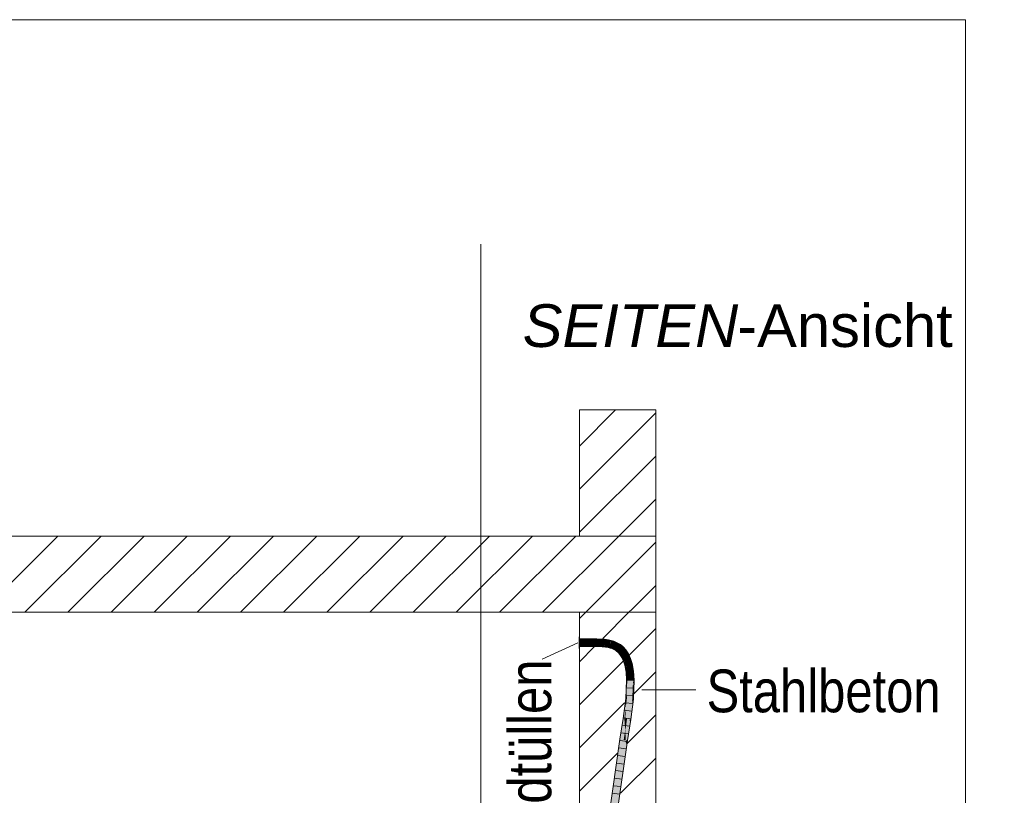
# Model space of a CAD drawing. Extents: x -620 to 3480, y 62 to 1107.
# Tile 125 of 244: x 165 to 197, y 666 to 691. Entities that reach past the tile are written whole.
import ezdxf
from ezdxf.lldxf.tags import DXFTag

# ---------------------------------------------------------------- set-up
doc = ezdxf.new("R2010")
doc.units = 0
doc.layers.get('0').update_dxf_attribs({"lineweight": 35})
for name, color, linetype, lineweight, true_color in [('E_Detail_Beschriftung', 7, 'Continuous', 13, 0x009900), ('E_Detail_Wandschraffur', 7, 'Continuous', 5, 0xc0c0c0), ('E_Leerrohr 25-A06G9GVN8I', 7, 'Continuous', 9, 0xff8000), ('E_Leerrohr 25-Shading', 7, 'Continuous', 9, 0xff8000)]:
    doc.layers.add(name, color=color, linetype=linetype, lineweight=lineweight, true_color=true_color)
doc.layers.add('E_Detail_Linie_Text_Bem', color=7, linetype='Continuous', lineweight=13)
doc.styles.get("Standard").update_dxf_attribs({"font": 'ARIALN.TTF'})
tags = doc.linetypes.add('fein_strichliert', pattern=[4, 1, -2, 1]).pattern_tags.tags
tags[8:9] = [DXFTag(74, 4), DXFTag(75, 0), DXFTag(340, '0'), DXFTag(46, 0.0), DXFTag(50, 0.0), DXFTag(44, 0.0), DXFTag(45, 0.0)]
tags[6:7] = [DXFTag(74, 4), DXFTag(75, 0), DXFTag(340, '0'), DXFTag(46, 0.0), DXFTag(50, 0.0), DXFTag(44, 0.0), DXFTag(45, 0.0)]
tags[4:5] = [DXFTag(74, 4), DXFTag(75, 0), DXFTag(340, '0'), DXFTag(46, 0.0), DXFTag(50, 0.0), DXFTag(44, 0.0), DXFTag(45, 0.0)]
tags = doc.linetypes.add('fein_strichliert-A06G9GVL8I', pattern=[4, 1, -2, 1]).pattern_tags.tags
tags[8:9] = [DXFTag(74, 4), DXFTag(75, 0), DXFTag(340, '0'), DXFTag(46, 0.0), DXFTag(50, 0.0), DXFTag(44, 0.0), DXFTag(45, 0.0)]
tags[6:7] = [DXFTag(74, 4), DXFTag(75, 0), DXFTag(340, '0'), DXFTag(46, 0.0), DXFTag(50, 0.0), DXFTag(44, 0.0), DXFTag(45, 0.0)]
tags[4:5] = [DXFTag(74, 4), DXFTag(75, 0), DXFTag(340, '0'), DXFTag(46, 0.0), DXFTag(50, 0.0), DXFTag(44, 0.0), DXFTag(45, 0.0)]
tags = doc.linetypes.add('STRICHPUNKT2-A06G9GVO8I', pattern=[12.7, 6.35, -3.175, 0, -3.175]).pattern_tags.tags
tags[10:11] = [DXFTag(74, 4), DXFTag(75, 0), DXFTag(340, '0'), DXFTag(46, 0.0), DXFTag(50, 0.0), DXFTag(44, 0.0), DXFTag(45, 0.0)]
tags[8:9] = [DXFTag(74, 4), DXFTag(75, 0), DXFTag(340, '0'), DXFTag(46, 0.0), DXFTag(50, 0.0), DXFTag(44, 0.0), DXFTag(45, 0.0)]
tags[6:7] = [DXFTag(74, 4), DXFTag(75, 0), DXFTag(340, '0'), DXFTag(46, 0.0), DXFTag(50, 0.0), DXFTag(44, 0.0), DXFTag(45, 0.0)]
tags[4:5] = [DXFTag(74, 4), DXFTag(75, 0), DXFTag(340, '0'), DXFTag(46, 0.0), DXFTag(50, 0.0), DXFTag(44, 0.0), DXFTag(45, 0.0)]

# ---------------------------------------------------------------- blocks, each defined once
blk = doc.blocks.new('Shading-A06G9GDR8I', base_point=(183.334, 736.551))
at = {"layer": 'E_Leerrohr 25-Shading', "color": 31, "true_color": 0xecb67f}
for points in [[(182.979, 670.701), (182.979, 670.891), (182.973, 670.701), (182.973, 670.891)], [(182.979, 670.701), (182.979, 670.891), (182.973, 670.701), (182.973, 670.891)], [(182.979, 670.826), (182.979, 670.701), (183.129, 670.826), (183.254, 670.701)], [(182.979, 670.826), (182.979, 670.701), (183.129, 670.826), (183.254, 670.701)], [(183.254, 670.701), (183.319, 670.701), (183.129, 670.826), (183.194, 670.826)], [(183.254, 670.701), (183.319, 670.701), (183.129, 670.826), (183.194, 670.826)], [(183.194, 670.826), (183.319, 670.701), (183.373, 670.826), (183.373, 670.755)], [(183.194, 670.826), (183.319, 670.701), (183.373, 670.826), (183.373, 670.755)], [(183.373, 670.755), (183.319, 670.701), (183.373, 670.715), (183.358, 670.701)], [(183.373, 670.755), (183.319, 670.701), (183.373, 670.715), (183.358, 670.701)], [(182.979, 670.668), (182.979, 670.701), (182.973, 670.668), (182.973, 670.701)], [(182.979, 670.668), (182.979, 670.701), (182.973, 670.668), (182.973, 670.701)], [(182.973, 670.511), (182.979, 670.511), (182.973, 670.668), (182.979, 670.668)], [(182.973, 670.511), (182.979, 670.511), (182.973, 670.668), (182.979, 670.668)], [(182.979, 670.701), (182.979, 670.576), (183.254, 670.701), (183.129, 670.576)], [(182.979, 670.701), (182.979, 670.576), (183.254, 670.701), (183.129, 670.576)], [(183.129, 670.576), (183.194, 670.576), (183.254, 670.701), (183.319, 670.701)], [(183.129, 670.576), (183.194, 670.576), (183.254, 670.701), (183.319, 670.701)], [(183.319, 670.701), (183.194, 670.576), (183.373, 670.647), (183.373, 670.576)], [(183.319, 670.701), (183.194, 670.576), (183.373, 670.647), (183.373, 670.576)], [(183.358, 670.701), (183.319, 670.701), (183.373, 670.687), (183.373, 670.647)], [(183.358, 670.701), (183.319, 670.701), (183.373, 670.687), (183.373, 670.647)], [(183.358, 670.701), (183.373, 670.701), (183.373, 670.715)], [(183.358, 670.701), (183.373, 670.701), (183.373, 670.715)], [(183.373, 670.701), (183.358, 670.701), (183.373, 670.687)], [(183.373, 670.701), (183.358, 670.701), (183.373, 670.687)]]:
    blk.add_solid(points, dxfattribs=at)
at = {"layer": 'E_Leerrohr 25-Shading', "color": 43, "true_color": 0xd7ab7f}
for points in [[(182.979, 670.789), (183.129, 670.828), (182.979, 670.826)], [(182.979, 670.789), (183.162, 670.792), (183.129, 670.828), (183.162, 670.814)], [(183.162, 670.814), (183.162, 670.828), (183.129, 670.828)], [(183.162, 670.828), (183.282, 670.794), (183.194, 670.829)], [(183.162, 670.828), (183.162, 670.814), (183.282, 670.794), (183.217, 670.792)], [(183.162, 670.814), (183.162, 670.792), (183.217, 670.792)], [(183.282, 670.794), (183.353, 670.795), (183.194, 670.829), (183.353, 670.832)], [(183.353, 670.795), (183.355, 670.795), (183.353, 670.832), (183.444, 670.832)], [(183.483, 670.832), (183.444, 670.832), (183.395, 670.795), (183.355, 670.795)], [(183.509, 670.832), (183.483, 670.832), (183.42, 670.795), (183.395, 670.795)], [(183.42, 670.795), (183.546, 670.795), (183.509, 670.832), (183.547, 670.831)], [(183.734, 670.786), (183.736, 670.823), (183.546, 670.795), (183.547, 670.831)], [(183.798, 670.78), (183.802, 670.817), (183.734, 670.786), (183.736, 670.823)], [(183.858, 670.773), (183.864, 670.809), (183.798, 670.78), (183.802, 670.817)], [(183.918, 670.763), (183.924, 670.799), (183.858, 670.773), (183.864, 670.809)], [(183.962, 670.754), (183.97, 670.79), (183.918, 670.763), (183.924, 670.799)], [(183.962, 670.754), (184.014, 670.78), (183.97, 670.79)], [(183.962, 670.754), (184, 670.745), (184.014, 670.78), (184.006, 670.75)], [(184.005, 670.744), (184.047, 670.733), (184.037, 670.773), (184.057, 670.768)], [(184.005, 670.744), (184.037, 670.773), (184.006, 670.75)], [(184.037, 670.773), (184.014, 670.78), (184.006, 670.75)], [(184.092, 670.718), (184.105, 670.752), (184.047, 670.733), (184.057, 670.768)], [(182.979, 670.576), (183.165, 670.615), (182.979, 670.612)], [(183.165, 670.615), (182.979, 670.576), (183.165, 670.593), (183.132, 670.579)], [(182.979, 670.576), (183.129, 670.578), (183.132, 670.579)], [(183.132, 670.579), (183.129, 670.578), (183.165, 670.58), (183.165, 670.578)], [(183.165, 670.593), (183.132, 670.579), (183.165, 670.58)], [(183.282, 670.617), (183.165, 670.593), (183.198, 670.581), (183.165, 670.58)], [(183.165, 670.593), (183.282, 670.617), (183.217, 670.616)], [(183.165, 670.615), (183.165, 670.593), (183.217, 670.616)], [(183.165, 670.58), (183.165, 670.578), (183.198, 670.581), (183.194, 670.579)], [(183.198, 670.581), (183.194, 670.579), (183.355, 670.586), (183.355, 670.582)], [(183.313, 670.617), (183.282, 670.617), (183.355, 670.586), (183.198, 670.581)], [(183.355, 670.618), (183.313, 670.617), (183.355, 670.611)], [(183.313, 670.617), (183.355, 670.586), (183.355, 670.611)], [(183.355, 670.618), (183.355, 670.618), (183.385, 670.606), (183.355, 670.611)], [(183.453, 670.594), (183.395, 670.618), (183.385, 670.606), (183.355, 670.618)], [(183.355, 670.611), (183.355, 670.586), (183.385, 670.606), (183.434, 670.586)], [(183.355, 670.586), (183.355, 670.582), (183.434, 670.586), (183.444, 670.582)], [(183.434, 670.586), (183.474, 670.586), (183.385, 670.606), (183.453, 670.594)], [(183.496, 670.587), (183.42, 670.618), (183.453, 670.594), (183.395, 670.618)], [(183.509, 670.582), (183.541, 670.582), (183.42, 670.618), (183.542, 670.618)], [(183.483, 670.582), (183.474, 670.586), (183.444, 670.582), (183.434, 670.586)], [(183.474, 670.586), (183.499, 670.586), (183.453, 670.594), (183.496, 670.587)], [(183.509, 670.582), (183.499, 670.586), (183.483, 670.582), (183.474, 670.586)], [(183.541, 670.582), (183.721, 670.573), (183.542, 670.618), (183.723, 670.608)], [(183.542, 670.618), (183.723, 670.608), (183.714, 670.61), (183.723, 670.608)], [(183.723, 670.608), (183.724, 670.61), (183.714, 670.61)], [(183.721, 670.573), (183.774, 670.568), (183.723, 670.608), (183.778, 670.602)], [(183.723, 670.608), (183.778, 670.602), (183.724, 670.61), (183.778, 670.604)], [(183.778, 670.604), (183.778, 670.604), (183.724, 670.61)], [(183.774, 670.568), (183.828, 670.561), (183.778, 670.602), (183.833, 670.593)], [(183.778, 670.602), (183.833, 670.593), (183.778, 670.604), (183.833, 670.596)], [(183.828, 670.561), (183.88, 670.553), (183.833, 670.593), (183.886, 670.583)], [(183.887, 670.588), (183.887, 670.589), (183.833, 670.597), (183.833, 670.598)], [(183.833, 670.596), (183.886, 670.586), (183.833, 670.597), (183.887, 670.588)], [(183.833, 670.593), (183.886, 670.583), (183.833, 670.596), (183.886, 670.586)], [(183.88, 670.553), (183.917, 670.546), (183.886, 670.583), (183.923, 670.574)], [(183.886, 670.586), (183.924, 670.578), (183.887, 670.588), (183.924, 670.58)], [(183.886, 670.583), (183.923, 670.574), (183.886, 670.586), (183.924, 670.578)], [(183.924, 670.58), (183.924, 670.581), (183.887, 670.588), (183.887, 670.589)], [(183.917, 670.546), (183.952, 670.537), (183.923, 670.574), (183.959, 670.564)], [(183.923, 670.574), (183.959, 670.564), (183.924, 670.578), (183.96, 670.568)], [(183.924, 670.58), (183.96, 670.57), (183.924, 670.581), (183.961, 670.572)], [(183.924, 670.578), (183.96, 670.568), (183.924, 670.58), (183.96, 670.57)], [(183.952, 670.537), (183.986, 670.528), (183.959, 670.564), (183.993, 670.552)], [(183.959, 670.564), (183.993, 670.552), (183.96, 670.568), (183.994, 670.556)], [(183.96, 670.57), (183.995, 670.559), (183.961, 670.572), (183.996, 670.562)], [(183.96, 670.568), (183.994, 670.556), (183.96, 670.57), (183.995, 670.559)], [(183.996, 670.562), (183.996, 670.563), (183.961, 670.572), (183.961, 670.573)], [(183.993, 670.552), (183.986, 670.528), (183.996, 670.551)], [(183.996, 670.551), (183.986, 670.528), (184.019, 670.536), (184.013, 670.52)], [(183.994, 670.556), (183.993, 670.552), (183.997, 670.555), (183.996, 670.551)], [(183.997, 670.555), (183.998, 670.558), (183.994, 670.556), (183.995, 670.559)], [(183.995, 670.559), (183.998, 670.558), (183.996, 670.562), (183.999, 670.56)], [(183.999, 670.56), (184, 670.562), (183.996, 670.562), (183.996, 670.563)], [(184.013, 670.545), (184.008, 670.551), (183.996, 670.551), (183.997, 670.555)], [(183.996, 670.551), (184.019, 670.536), (184.013, 670.545)], [(183.997, 670.555), (184.008, 670.551), (183.998, 670.558), (184.005, 670.556)], [(183.998, 670.558), (184.005, 670.556), (183.999, 670.56), (184.002, 670.56)], [(184.002, 670.56), (184, 670.562), (183.999, 670.56)], [(184, 670.745), (184.005, 670.744), (184.006, 670.75)], [(184.019, 670.536), (184.026, 670.554), (184, 670.562)], [(184.013, 670.52), (184.037, 670.51), (184.019, 670.536)], [(184.037, 670.51), (184.026, 670.554), (184.019, 670.536)], [(184.026, 670.554), (184.026, 670.553), (184.12, 670.514), (184.118, 670.512)], [(184.026, 670.553), (184.037, 670.51), (184.118, 670.512), (184.103, 670.482)], [(184.2, 670.672), (184.217, 670.704), (184.092, 670.718), (184.105, 670.752)], [(184.103, 670.482), (184.177, 670.437), (184.118, 670.512), (184.193, 670.46)], [(184.118, 670.512), (184.193, 670.46), (184.12, 670.514), (184.197, 670.464)], [(184.197, 670.464), (184.198, 670.466), (184.12, 670.514)], [(184.177, 670.437), (184.242, 670.383), (184.193, 670.46), (184.257, 670.398)], [(184.193, 670.46), (184.257, 670.398), (184.197, 670.464), (184.262, 670.403)], [(184.197, 670.464), (184.262, 670.403), (184.198, 670.466), (184.265, 670.407)], [(184.265, 670.407), (184.267, 670.409), (184.198, 670.466)], [(184.301, 670.61), (184.322, 670.64), (184.2, 670.672), (184.217, 670.704)], [(184.39, 670.537), (184.415, 670.563), (184.301, 670.61), (184.322, 670.64)], [(184.468, 670.45), (184.497, 670.472), (184.39, 670.537), (184.415, 670.563)], [(184.468, 670.45), (184.469, 670.448), (184.497, 670.472), (184.506, 670.458)], [(184.469, 670.448), (184.552, 670.323), (184.506, 670.458), (184.584, 670.34)], [(184.242, 670.383), (184.298, 670.321), (184.257, 670.398), (184.307, 670.329)], [(184.257, 670.398), (184.307, 670.329), (184.262, 670.403), (184.315, 670.334)], [(184.262, 670.403), (184.315, 670.334), (184.265, 670.407), (184.321, 670.339)], [(184.265, 670.407), (184.321, 670.339), (184.267, 670.409), (184.325, 670.342)], [(184.325, 670.342), (184.327, 670.343), (184.267, 670.409)], [(184.298, 670.321), (184.348, 670.245), (184.307, 670.329)], [(184.307, 670.329), (184.348, 670.245), (184.315, 670.334), (184.339, 670.286)], [(184.315, 670.334), (184.339, 670.286), (184.321, 670.339), (184.333, 670.317)], [(184.321, 670.339), (184.333, 670.317), (184.325, 670.342), (184.329, 670.335)], [(184.329, 670.335), (184.327, 670.343), (184.325, 670.342)], [(184.329, 670.335), (184.388, 670.232), (184.327, 670.343), (184.393, 670.235)], [(184.393, 670.235), (184.397, 670.237), (184.327, 670.343)], [(184.381, 670.228), (184.388, 670.232), (184.333, 670.317), (184.329, 670.335)], [(184.333, 670.317), (184.339, 670.286), (184.381, 670.228), (184.372, 670.223)], [(184.339, 670.286), (184.348, 670.245), (184.372, 670.223), (184.365, 670.22)], [(184.365, 670.22), (184.388, 670.168), (184.372, 670.223)], [(184.372, 670.223), (184.388, 670.168), (184.381, 670.228), (184.392, 670.195)], [(184.381, 670.228), (184.392, 670.195), (184.388, 670.232), (184.394, 670.215)], [(184.388, 670.232), (184.394, 670.215), (184.393, 670.235), (184.396, 670.229)], [(184.392, 670.195), (184.388, 670.168), (184.422, 670.103), (184.419, 670.102)], [(184.394, 670.215), (184.392, 670.195), (184.433, 670.107), (184.422, 670.103)], [(184.396, 670.229), (184.397, 670.237), (184.393, 670.235)], [(184.433, 670.107), (184.441, 670.111), (184.394, 670.215), (184.396, 670.229)], [(184.396, 670.229), (184.397, 670.237), (184.397, 670.237)], [(184.396, 670.229), (184.441, 670.111), (184.397, 670.237), (184.449, 670.114)], [(184.449, 670.114), (184.453, 670.115), (184.397, 670.237)], [(184.437, 670.085), (184.45, 670.073), (184.433, 670.107), (184.441, 670.111)], [(184.441, 670.111), (184.45, 670.073), (184.449, 670.114), (184.462, 670.061)], [(184.449, 670.114), (184.462, 670.061), (184.453, 670.115), (184.471, 670.053)], [(184.618, 670.178), (184.652, 670.191), (184.552, 670.323), (184.584, 670.34)], [(184.668, 670.018), (184.704, 670.027), (184.618, 670.178), (184.652, 670.191)], [(184.422, 670.103), (184.419, 670.102), (184.423, 670.099)], [(184.423, 670.099), (184.419, 670.102), (184.426, 670.079)], [(184.433, 670.107), (184.422, 670.103), (184.437, 670.085), (184.423, 670.099)], [(184.437, 670.085), (184.423, 670.099), (184.459, 669.973), (184.426, 670.079)], [(184.459, 669.973), (184.45, 670.073), (184.437, 670.085)], [(184.459, 669.973), (184.46, 669.971), (184.45, 670.073), (184.465, 670.003)], [(184.45, 670.073), (184.465, 670.003), (184.462, 670.061), (184.47, 670.031)], [(184.465, 670.003), (184.46, 669.971), (184.472, 669.973)], [(184.472, 669.973), (184.46, 669.971), (184.481, 669.857)], [(184.462, 670.061), (184.47, 670.031), (184.471, 670.053), (184.473, 670.046)], [(184.472, 669.973), (184.484, 669.976), (184.465, 670.003), (184.47, 670.031)], [(184.47, 670.031), (184.476, 670.036), (184.473, 670.046)], [(184.47, 670.031), (184.484, 669.976), (184.476, 670.036), (184.485, 669.976)], [(184.473, 670.046), (184.473, 670.05), (184.471, 670.053)], [(184.503, 669.736), (184.488, 669.931), (184.472, 669.973), (184.484, 669.976)], [(184.503, 669.736), (184.472, 669.973), (184.481, 669.857)], [(184.476, 670.036), (184.473, 670.05), (184.473, 670.046)], [(184.473, 670.05), (184.476, 670.036), (184.496, 669.979), (184.492, 669.978)], [(184.476, 670.036), (184.485, 669.976), (184.492, 669.978)], [(184.488, 669.931), (184.485, 669.976), (184.484, 669.976)], [(184.485, 669.976), (184.508, 669.736), (184.492, 669.978), (184.523, 669.738)], [(184.508, 669.736), (184.485, 669.976), (184.508, 669.736), (184.488, 669.931)], [(184.488, 669.931), (184.503, 669.736), (184.508, 669.736)], [(184.492, 669.978), (184.496, 669.978), (184.496, 669.979)], [(184.492, 669.978), (184.523, 669.738), (184.496, 669.978), (184.533, 669.74)], [(184.533, 669.74), (184.539, 669.74), (184.496, 669.978)], [(184.714, 669.761), (184.751, 669.766), (184.668, 670.018), (184.704, 670.027)], [(184.508, 669.736), (184.503, 669.736), (184.506, 669.685)], [(184.508, 669.736), (184.508, 669.736), (184.515, 669.56), (184.506, 669.685)], [(184.508, 669.736), (184.515, 669.56), (184.523, 669.738), (184.522, 669.618)], [(184.522, 669.618), (184.515, 669.56), (184.522, 669.478), (184.52, 669.478)], [(184.516, 669.385), (184.52, 669.467), (184.519, 669.46)], [(184.516, 669.385), (184.519, 669.305), (184.52, 669.467), (184.523, 669.342)], [(184.52, 669.467), (184.52, 669.478), (184.519, 669.46)], [(184.522, 669.478), (184.52, 669.478), (184.52, 669.467)], [(184.538, 669.477), (184.522, 669.478), (184.523, 669.342), (184.52, 669.467)], [(184.523, 669.738), (184.522, 669.618), (184.533, 669.74), (184.534, 669.7)], [(184.534, 669.7), (184.522, 669.618), (184.538, 669.477), (184.522, 669.478)], [(184.523, 669.342), (184.525, 669.189), (184.538, 669.477), (184.551, 669.477)], [(184.551, 669.477), (184.525, 669.189), (184.557, 669.477), (184.528, 669.038)], [(184.528, 669.038), (184.531, 668.873), (184.557, 669.477)], [(184.534, 669.7), (184.539, 669.74), (184.533, 669.74)], [(184.538, 669.477), (184.551, 669.477), (184.534, 669.7), (184.539, 669.74)], [(184.551, 669.477), (184.557, 669.477), (184.539, 669.74)], [(184.714, 669.761), (184.77, 669.475), (184.751, 669.766)], [(184.714, 669.761), (184.715, 669.755), (184.77, 669.475), (184.754, 669.476)], [(184.754, 669.476), (184.715, 669.755), (184.735, 669.476), (184.731, 669.509)], [(184.74, 669.131), (184.736, 669.463), (184.724, 669.253), (184.734, 669.476)], [(184.731, 669.509), (184.734, 669.476), (184.735, 669.476)], [(184.735, 669.476), (184.734, 669.476), (184.736, 669.463)], [(184.754, 669.476), (184.735, 669.476), (184.762, 669.297), (184.736, 669.463)], [(184.762, 669.297), (184.77, 669.475), (184.754, 669.476)], [(184.516, 669.385), (184.495, 668.876), (184.508, 668.875)], [(184.523, 669.16), (184.51, 669.016), (184.517, 668.874), (184.508, 668.875)], [(184.514, 669.268), (184.51, 669.016), (184.519, 669.305), (184.523, 669.16)], [(184.519, 669.305), (184.516, 669.385), (184.514, 669.268)], [(184.523, 669.16), (184.517, 668.874), (184.527, 669.019)], [(184.523, 669.342), (184.519, 669.305), (184.525, 669.189), (184.523, 669.16)], [(184.525, 669.189), (184.523, 669.16), (184.528, 669.038), (184.527, 669.019)], [(184.724, 669.251), (184.707, 668.858), (184.727, 668.856)], [(184.724, 669.251), (184.744, 668.855), (184.724, 669.253), (184.74, 669.131)], [(184.744, 668.855), (184.724, 669.251), (184.727, 668.856)], [(184.752, 669.043), (184.762, 669.297), (184.745, 669.094), (184.736, 669.463)], [(184.745, 669.094), (184.736, 669.463), (184.74, 669.131)], [(184.495, 668.876), (184.412, 668.219), (184.488, 668.528), (184.448, 668.214)], [(184.495, 668.876), (184.488, 668.528), (184.508, 668.875)], [(184.503, 668.785), (184.488, 668.528), (184.517, 668.874), (184.531, 668.873)], [(184.508, 668.875), (184.503, 668.785), (184.517, 668.874)], [(184.517, 668.874), (184.531, 668.873), (184.527, 669.019)], [(184.527, 669.019), (184.531, 668.873), (184.528, 669.038)], [(184.707, 668.858), (184.623, 668.189), (184.707, 668.858), (184.626, 668.189)], [(184.703, 668.827), (184.626, 668.189), (184.652, 668.185)], [(184.652, 668.185), (184.704, 668.829), (184.703, 668.827)], [(184.652, 668.185), (184.71, 668.585), (184.704, 668.829), (184.709, 668.616)], [(184.709, 668.616), (184.707, 668.858), (184.704, 668.829)], [(184.727, 668.856), (184.707, 668.858), (184.71, 668.591), (184.709, 668.616)], [(184.71, 668.585), (184.744, 668.855), (184.727, 668.856)], [(184.748, 668.962), (184.745, 669.094), (184.744, 668.855), (184.74, 669.131)], [(184.748, 668.962), (184.752, 669.043), (184.745, 669.094)], [(184.71, 668.585), (184.652, 668.185), (184.66, 668.184)], [(184.709, 668.616), (184.71, 668.585), (184.71, 668.591)], [(184.412, 668.219), (184.304, 667.537), (184.448, 668.214), (184.335, 667.532)], [(184.335, 667.532), (184.34, 667.531), (184.448, 668.214)], [(184.626, 668.189), (184.515, 667.506), (184.633, 668.02), (184.551, 667.501)], [(184.623, 668.189), (184.515, 667.506), (184.626, 668.189)], [(184.626, 668.189), (184.633, 668.02), (184.652, 668.185)], [(184.633, 668.02), (184.66, 668.184), (184.652, 668.185)], [(184.304, 667.537), (184.038, 665.664), (184.34, 667.531), (184.001, 665.147)], [(184.499, 667.391), (184.001, 663.892), (184.535, 667.389), (184.038, 663.889)], [(184.551, 667.501), (184.515, 667.506), (184.535, 667.389), (184.499, 667.391)]]:
    blk.add_solid(points, dxfattribs=at)
at = {"layer": 'E_Leerrohr 25-Shading', "color": 31, "true_color": 0xfabd7f}
for points in [[(183.163, 670.703), (183.162, 670.792), (182.979, 670.701), (182.979, 670.789)], [(183.162, 670.792), (183.163, 670.703), (183.217, 670.792), (183.254, 670.705)], [(183.254, 670.705), (183.319, 670.706), (183.217, 670.792), (183.282, 670.794)], [(183.282, 670.794), (183.319, 670.706), (183.353, 670.795), (183.353, 670.79)], [(183.319, 670.706), (183.354, 670.707), (183.353, 670.79)], [(183.355, 670.795), (183.353, 670.795), (183.353, 670.79)], [(183.354, 670.707), (183.355, 670.795), (183.353, 670.79)], [(183.395, 670.795), (183.355, 670.795), (183.358, 670.707), (183.354, 670.707)], [(183.42, 670.795), (183.395, 670.795), (183.384, 670.707), (183.358, 670.707)], [(183.384, 670.707), (183.544, 670.707), (183.42, 670.795), (183.546, 670.795)], [(183.544, 670.707), (183.729, 670.702), (183.546, 670.795), (183.734, 670.786)], [(183.789, 670.699), (183.798, 670.78), (183.729, 670.702), (183.734, 670.786)], [(183.847, 670.696), (183.858, 670.773), (183.789, 670.699), (183.798, 670.78)], [(183.905, 670.691), (183.918, 670.763), (183.847, 670.696), (183.858, 670.773)], [(183.947, 670.687), (183.962, 670.754), (183.905, 670.691), (183.918, 670.763)], [(183.962, 670.754), (183.947, 670.687), (184, 670.745), (183.956, 670.686)], [(183.164, 670.701), (183.163, 670.703), (182.979, 670.701)], [(182.979, 670.612), (183.165, 670.615), (182.979, 670.701), (183.164, 670.701)], [(183.254, 670.705), (183.163, 670.703), (183.252, 670.702), (183.164, 670.701)], [(183.252, 670.702), (183.164, 670.701), (183.251, 670.698), (183.164, 670.699)], [(183.164, 670.699), (183.165, 670.615), (183.251, 670.698), (183.217, 670.616)], [(183.245, 670.684), (183.217, 670.616), (183.291, 670.639), (183.282, 670.617)], [(183.315, 670.697), (183.251, 670.698), (183.291, 670.639), (183.245, 670.684)], [(183.252, 670.702), (183.251, 670.698), (183.317, 670.702), (183.315, 670.697)], [(183.319, 670.706), (183.254, 670.705), (183.317, 670.702), (183.252, 670.702)], [(183.282, 670.617), (183.312, 670.618), (183.291, 670.639)], [(183.312, 670.618), (183.282, 670.617), (183.313, 670.617)], [(183.312, 670.618), (183.315, 670.697), (183.291, 670.639)], [(183.312, 670.618), (183.355, 670.62), (183.315, 670.697), (183.322, 670.697)], [(183.355, 670.618), (183.355, 670.62), (183.313, 670.617), (183.312, 670.618)], [(183.315, 670.697), (183.322, 670.697), (183.317, 670.702), (183.32, 670.702)], [(183.32, 670.702), (183.319, 670.706), (183.317, 670.702)], [(183.354, 670.703), (183.354, 670.707), (183.32, 670.702), (183.319, 670.706)], [(183.354, 670.697), (183.354, 670.703), (183.322, 670.697), (183.32, 670.702)], [(183.322, 670.697), (183.355, 670.62), (183.354, 670.697)], [(183.36, 670.703), (183.358, 670.707), (183.354, 670.703), (183.354, 670.707)], [(183.362, 670.697), (183.36, 670.703), (183.354, 670.697), (183.354, 670.703)], [(183.354, 670.697), (183.355, 670.618), (183.362, 670.697), (183.395, 670.618)], [(183.384, 670.707), (183.358, 670.707), (183.385, 670.703), (183.36, 670.703)], [(183.36, 670.703), (183.362, 670.697), (183.385, 670.703), (183.388, 670.697)], [(183.362, 670.697), (183.395, 670.618), (183.388, 670.697), (183.42, 670.618)], [(183.42, 670.618), (183.542, 670.618), (183.384, 670.707), (183.544, 670.707)], [(183.542, 670.618), (183.714, 670.61), (183.544, 670.707), (183.627, 670.703)], [(183.629, 670.705), (183.544, 670.707), (183.627, 670.703)], [(183.729, 670.702), (183.629, 670.705), (183.729, 670.698), (183.627, 670.703)], [(183.714, 670.61), (183.724, 670.61), (183.627, 670.703), (183.729, 670.698)], [(183.778, 670.604), (183.788, 670.692), (183.724, 670.61), (183.729, 670.698)], [(183.729, 670.702), (183.729, 670.698), (183.789, 670.699), (183.788, 670.694)], [(183.729, 670.698), (183.788, 670.692), (183.788, 670.694)], [(183.833, 670.598), (183.846, 670.685), (183.778, 670.604), (183.788, 670.692)], [(183.789, 670.699), (183.788, 670.694), (183.847, 670.696), (183.846, 670.689)], [(183.788, 670.694), (183.788, 670.692), (183.846, 670.689), (183.846, 670.685)], [(183.887, 670.589), (183.902, 670.676), (183.833, 670.598), (183.846, 670.685)], [(183.847, 670.696), (183.846, 670.689), (183.905, 670.691), (183.903, 670.683)], [(183.903, 670.683), (183.846, 670.689), (183.903, 670.679), (183.846, 670.686)], [(183.846, 670.686), (183.846, 670.685), (183.903, 670.679), (183.902, 670.676)], [(183.924, 670.581), (183.943, 670.668), (183.887, 670.589), (183.902, 670.676)], [(183.903, 670.679), (183.902, 670.676), (183.944, 670.673), (183.943, 670.668)], [(183.905, 670.691), (183.903, 670.683), (183.947, 670.687), (183.945, 670.678)], [(183.945, 670.678), (183.903, 670.683), (183.944, 670.673), (183.903, 670.679)], [(183.961, 670.573), (183.983, 670.659), (183.924, 670.581), (183.943, 670.668)], [(183.944, 670.673), (183.943, 670.668), (183.946, 670.672)], [(183.946, 670.672), (183.943, 670.668), (183.985, 670.666), (183.983, 670.659)], [(183.95, 670.677), (183.945, 670.678), (183.946, 670.672), (183.944, 670.673)], [(183.956, 670.686), (183.947, 670.687), (183.95, 670.677), (183.945, 670.678)], [(183.986, 670.672), (183.95, 670.677), (183.985, 670.666), (183.946, 670.672)], [(183.989, 670.682), (183.956, 670.686), (183.986, 670.672), (183.95, 670.677)], [(183.961, 670.573), (183.985, 670.658), (183.983, 670.659)], [(183.961, 670.573), (183.996, 670.563), (183.985, 670.658), (183.999, 670.571)], [(183.985, 670.666), (183.983, 670.659), (183.986, 670.666), (183.985, 670.658)], [(183.985, 670.658), (184.022, 670.648), (184.005, 670.744), (184.047, 670.733)], [(183.985, 670.658), (184.005, 670.744), (183.989, 670.682)], [(183.987, 670.672), (183.986, 670.672), (183.986, 670.666), (183.985, 670.666)], [(183.999, 670.571), (184.022, 670.648), (183.985, 670.658)], [(183.989, 670.682), (183.986, 670.672), (183.987, 670.672)], [(183.989, 670.682), (184.005, 670.744), (184, 670.745)], [(183.996, 670.563), (184, 670.562), (183.999, 670.571)], [(184, 670.562), (184.022, 670.648), (183.999, 670.571)], [(184, 670.562), (184.026, 670.554), (184.022, 670.648), (184.059, 670.636)], [(184.059, 670.636), (184.092, 670.718), (184.022, 670.648), (184.047, 670.733)], [(184.12, 670.514), (184.16, 670.593), (184.026, 670.554), (184.059, 670.636)], [(184.164, 670.6), (184.2, 670.672), (184.059, 670.637), (184.092, 670.718)], [(184.059, 670.636), (184.16, 670.593), (184.059, 670.637), (184.164, 670.6)], [(184.198, 670.466), (184.249, 670.538), (184.12, 670.514), (184.16, 670.593)], [(184.164, 670.6), (184.16, 670.593), (184.263, 670.557), (184.254, 670.545)], [(184.16, 670.593), (184.249, 670.538), (184.254, 670.545)], [(184.263, 670.557), (184.301, 670.61), (184.164, 670.6), (184.2, 670.672)], [(184.267, 670.409), (184.328, 670.473), (184.198, 670.466), (184.249, 670.538)], [(184.344, 670.489), (184.254, 670.545), (184.334, 670.478), (184.249, 670.538)], [(184.249, 670.538), (184.328, 670.473), (184.334, 670.478)], [(184.263, 670.557), (184.254, 670.545), (184.36, 670.506), (184.344, 670.489)], [(184.36, 670.506), (184.39, 670.537), (184.263, 670.557), (184.301, 670.61)], [(184.327, 670.343), (184.397, 670.397), (184.267, 670.409), (184.328, 670.473)], [(184.344, 670.489), (184.328, 670.473), (184.435, 670.425), (184.397, 670.397)], [(184.36, 670.506), (184.344, 670.489), (184.461, 670.445), (184.435, 670.425)], [(184.461, 670.445), (184.468, 670.45), (184.36, 670.506), (184.39, 670.537)], [(184.461, 670.445), (184.397, 670.397), (184.469, 670.439), (184.456, 670.308)], [(184.456, 670.308), (184.474, 670.28), (184.469, 670.448), (184.552, 670.323)], [(184.468, 670.45), (184.461, 670.445), (184.469, 670.448), (184.469, 670.439)], [(184.327, 670.343), (184.456, 670.308), (184.397, 670.397)], [(184.327, 670.343), (184.397, 670.237), (184.456, 670.308), (184.459, 670.272)], [(184.397, 670.237), (184.453, 670.115), (184.459, 670.272), (184.47, 670.122)], [(184.453, 670.115), (184.473, 670.05), (184.47, 670.122)], [(184.459, 670.272), (184.474, 670.28), (184.456, 670.308)], [(184.47, 670.122), (184.535, 670.147), (184.459, 670.272), (184.474, 670.28)], [(184.473, 670.05), (184.535, 670.147), (184.47, 670.122)], [(184.473, 670.05), (184.496, 669.979), (184.535, 670.147), (184.582, 669.999)], [(184.474, 670.28), (184.546, 670.151), (184.552, 670.323), (184.618, 670.178)], [(184.474, 670.28), (184.535, 670.147), (184.546, 670.151)], [(184.546, 670.151), (184.535, 670.147), (184.615, 670.006), (184.592, 670.001)], [(184.535, 670.147), (184.582, 669.999), (184.592, 670.001)], [(184.615, 670.006), (184.668, 670.018), (184.546, 670.151), (184.618, 670.178)], [(184.539, 669.74), (184.627, 669.751), (184.496, 669.979), (184.582, 669.999)], [(184.669, 669.756), (184.592, 670.001), (184.582, 669.998), (184.582, 669.999)], [(184.669, 669.756), (184.582, 669.998), (184.642, 669.753)], [(184.582, 669.998), (184.627, 669.751), (184.642, 669.753)], [(184.615, 670.006), (184.592, 670.001), (184.713, 669.761), (184.669, 669.756)], [(184.713, 669.761), (184.714, 669.761), (184.615, 670.006), (184.668, 670.018)], [(184.531, 668.873), (184.619, 668.866), (184.617, 669.477), (184.645, 669.477)], [(184.557, 669.477), (184.531, 668.873), (184.617, 669.477), (184.531, 668.873)], [(184.557, 669.477), (184.645, 669.477), (184.539, 669.74), (184.627, 669.751)], [(184.619, 668.866), (184.707, 668.858), (184.645, 669.477), (184.734, 669.476)], [(184.642, 669.753), (184.627, 669.751), (184.643, 669.752)], [(184.643, 669.752), (184.627, 669.751), (184.694, 669.476), (184.645, 669.477)], [(184.669, 669.753), (184.669, 669.756), (184.643, 669.752), (184.642, 669.753)], [(184.734, 669.476), (184.669, 669.753), (184.694, 669.476), (184.643, 669.752)], [(184.713, 669.761), (184.669, 669.756), (184.715, 669.755), (184.669, 669.753)], [(184.715, 669.755), (184.669, 669.753), (184.731, 669.509)], [(184.669, 669.753), (184.734, 669.476), (184.731, 669.509)], [(184.715, 669.755), (184.714, 669.761), (184.713, 669.761)], [(184.536, 668.242), (184.531, 668.873), (184.485, 668.209), (184.488, 668.528)], [(184.619, 668.866), (184.531, 668.873), (184.536, 668.242)], [(184.536, 668.201), (184.623, 668.189), (184.619, 668.866), (184.707, 668.858)], [(184.619, 668.866), (184.619, 668.866), (184.536, 668.201), (184.536, 668.242)], [(184.488, 668.528), (184.448, 668.214), (184.485, 668.209)], [(184.478, 667.856), (184.448, 668.214), (184.427, 667.519), (184.34, 667.531)], [(184.485, 668.209), (184.448, 668.214), (184.479, 667.864), (184.478, 667.856)], [(184.485, 668.209), (184.479, 667.864), (184.53, 668.202)], [(184.479, 667.864), (184.479, 667.844), (184.53, 668.202), (184.536, 668.201)], [(184.536, 668.201), (184.479, 667.844), (184.481, 667.812)], [(184.515, 667.506), (184.536, 668.201), (184.494, 667.509), (184.481, 667.812)], [(184.536, 668.242), (184.485, 668.209), (184.53, 668.202)], [(184.536, 668.201), (184.515, 667.506), (184.623, 668.189)], [(184.536, 668.201), (184.536, 668.242), (184.53, 668.202)], [(184.479, 667.844), (184.478, 667.856), (184.427, 667.519)], [(184.478, 667.856), (184.479, 667.844), (184.479, 667.864)], [(184.34, 667.531), (184.001, 665.147), (184.427, 667.519), (183.986, 664.413)], [(184.479, 667.844), (184.427, 667.519), (184.494, 667.509)], [(184.494, 667.509), (184.427, 667.519), (184.001, 663.892), (183.986, 664.413)], [(184.494, 667.509), (184.001, 663.892), (184.499, 667.391)], [(184.515, 667.506), (184.494, 667.509), (184.499, 667.391)]]:
    blk.add_solid(points, dxfattribs=at)
blk = doc.blocks.new('Referenz-A06G9GVP8I')
at = {"layer": 'E_Detail_Linie_Text_Bem', "linetype": 'fein_strichliert-A06G9GVL8I', "ltscale": 0.65}
for p, q in [((195.631, 691.128), (132.862, 691.128)), ((195.631, 629.811), (195.631, 691.128)), ((179.75, 630.893), (179.75, 683.772))]:
    blk.add_line(p, q, dxfattribs=at)
at = {"layer": 'E_Detail_Linie_Text_Bem', "linetype": 'Continuous', "ltscale": 0.13}
for p, q in [((182.979, 678.335), (185.479, 678.335)), ((182.979, 674.201), (182.979, 678.335)), ((185.479, 678.335), (185.479, 674.201)), ((185.479, 674.201), (134.151, 674.201)), ((185.479, 674.201), (182.979, 674.201)), ((185.479, 671.701), (185.479, 674.201)), ((134.151, 671.701), (182.979, 671.701)), ((144.544, 671.701), (185.479, 671.701)), ((182.979, 671.701), (185.479, 671.701)), ((182.979, 659.901), (182.979, 671.701)), ((185.479, 671.701), (185.479, 631.701))]:
    blk.add_line(p, q, dxfattribs=at)
at = {"layer": 'E_Detail_Linie_Text_Bem', "color": 0, "linetype": 'Continuous', "ltscale": 0.13}
for p, q in [((181.751, 670.164), (182.92, 670.695)), ((186.787, 669.155), (185.023, 669.155))]:
    blk.add_line(p, q, dxfattribs=at)
at = {"layer": 'E_Detail_Wandschraffur', "linetype": 'ByBlock', "ltscale": 0.13}
for p, q in [((182.979, 677.152), (184.162, 678.335)), ((182.979, 674.323), (185.479, 676.823)), ((163.385, 671.701), (165.885, 674.201)), ((166.214, 671.701), (168.714, 674.201)), ((169.042, 671.701), (171.542, 674.201)), ((171.871, 671.701), (174.371, 674.201)), ((174.699, 671.701), (177.199, 674.201)), ((177.527, 671.701), (180.027, 674.201)), ((180.356, 671.701), (182.856, 674.201)), ((183.184, 671.701), (185.479, 673.995)), ((182.979, 671.495), (183.184, 671.701)), ((184.61, 670.298), (185.479, 671.167)), ((182.979, 668.667), (184.408, 670.096)), ((184.556, 667.415), (185.479, 668.338)), ((182.979, 665.838), (184.23, 667.09))]:
    blk.add_line(p, q, dxfattribs=at)
at = {"layer": 'E_Detail_Wandschraffur', "linetype": 'fein_strichliert', "ltscale": 0.13}
for p, q in [((182.979, 675.738), (185.479, 678.238)), ((184.27, 674.201), (185.479, 675.409)), ((164.8, 671.701), (167.3, 674.201)), ((167.628, 671.701), (170.128, 674.201)), ((170.456, 671.701), (172.956, 674.201)), ((173.285, 671.701), (175.785, 674.201)), ((176.113, 671.701), (178.613, 674.201)), ((178.942, 671.701), (181.442, 674.201)), ((181.77, 671.701), (184.27, 674.201)), ((184.701, 671.803), (185.479, 672.581)), ((184.598, 671.701), (184.701, 671.803)), ((183.741, 670.843), (184.598, 671.701)), ((182.979, 670.081), (183.474, 670.576)), ((184.725, 668.999), (185.479, 669.752)), ((182.979, 667.252), (184.458, 668.732)), ((184.323, 665.768), (185.479, 666.924))]:
    blk.add_line(p, q, dxfattribs=at)
at = {"layer": 'E_Leerrohr 25-A06G9GVN8I', "linetype": 'Continuous', "ltscale": 0.13}
for p, q in [((182.979, 670.891), (182.973, 670.891)), ((182.973, 670.78), (182.973, 670.891)), ((182.979, 670.891), (182.973, 670.891)), ((182.973, 670.78), (182.973, 670.891)), ((182.973, 670.622), (182.973, 670.78)), ((182.973, 670.622), (182.973, 670.78)), ((182.979, 670.78), (182.979, 670.891)), ((182.979, 670.78), (182.979, 670.891)), ((183.162, 670.828), (182.979, 670.826)), ((183.373, 670.826), (182.979, 670.826)), ((182.979, 670.753), (182.979, 670.826)), ((182.979, 670.826), (182.979, 670.576)), ((183.373, 670.826), (182.979, 670.826)), ((182.979, 670.753), (182.979, 670.826)), ((182.979, 670.622), (182.979, 670.78)), ((182.979, 670.622), (182.979, 670.78)), ((183.353, 670.832), (183.162, 670.828)), ((183.208, 670.821), (183.211, 670.586)), ((183.547, 670.831), (183.353, 670.832)), ((183.373, 670.753), (183.373, 670.826)), ((183.373, 670.753), (183.373, 670.826)), ((183.461, 670.824), (183.458, 670.589)), ((183.736, 670.823), (183.547, 670.831)), ((183.716, 670.816), (183.703, 670.582)), ((183.802, 670.817), (183.736, 670.823)), ((183.864, 670.809), (183.802, 670.817)), ((183.924, 670.799), (183.864, 670.809)), ((183.97, 670.79), (183.924, 670.799)), ((183.983, 670.779), (183.93, 670.55)), ((184.014, 670.78), (183.97, 670.79)), ((184.057, 670.768), (184.014, 670.78)), ((184.105, 670.752), (184.057, 670.768)), ((182.973, 670.511), (182.973, 670.622)), ((182.973, 670.511), (182.973, 670.622)), ((182.973, 670.511), (182.979, 670.511)), ((182.973, 670.511), (182.979, 670.511)), ((182.979, 670.649), (182.979, 670.753)), ((182.979, 670.649), (182.979, 670.753)), ((182.979, 670.576), (182.979, 670.649)), ((182.979, 670.576), (182.979, 670.649)), ((182.979, 670.511), (182.979, 670.622)), ((182.979, 670.511), (182.979, 670.622)), ((183.165, 670.578), (182.979, 670.576)), ((182.979, 670.576), (183.373, 670.576)), ((182.979, 670.576), (183.373, 670.576)), ((183.355, 670.582), (183.165, 670.578)), ((183.541, 670.582), (183.355, 670.582)), ((183.373, 670.649), (183.373, 670.753)), ((183.373, 670.649), (183.373, 670.753)), ((183.373, 670.576), (183.373, 670.649)), ((183.373, 670.576), (183.373, 670.649)), ((183.721, 670.573), (183.541, 670.582)), ((183.774, 670.568), (183.721, 670.573)), ((183.828, 670.561), (183.774, 670.568)), ((183.88, 670.553), (183.828, 670.561)), ((183.917, 670.546), (183.88, 670.553)), ((183.952, 670.537), (183.917, 670.546)), ((183.986, 670.528), (183.952, 670.537)), ((184.013, 670.52), (183.986, 670.528)), ((184.103, 670.482), (184.013, 670.52)), ((184.177, 670.437), (184.103, 670.482)), ((184.217, 670.704), (184.105, 670.752)), ((184.247, 670.677), (184.13, 670.473)), ((184.242, 670.383), (184.177, 670.437)), ((184.322, 670.64), (184.217, 670.704)), ((184.471, 670.491), (184.289, 670.341)), ((184.415, 670.563), (184.322, 670.64)), ((184.497, 670.472), (184.415, 670.563)), ((184.584, 670.34), (184.497, 670.472)), ((184.298, 670.321), (184.242, 670.383)), ((184.365, 670.22), (184.298, 670.321)), ((184.419, 670.102), (184.365, 670.22)), ((184.616, 670.252), (184.402, 670.155)), ((184.652, 670.191), (184.584, 670.34)), ((184.704, 670.027), (184.652, 670.191)), ((184.46, 669.971), (184.419, 670.102)), ((184.503, 669.736), (184.46, 669.971)), ((184.702, 669.992), (184.473, 669.942)), ((184.751, 669.766), (184.704, 670.027)), ((184.495, 668.876), (184.52, 669.478)), ((184.52, 669.478), (184.503, 669.736)), ((184.746, 669.733), (184.512, 669.708)), ((184.762, 669.47), (184.527, 669.472)), ((184.744, 668.855), (184.77, 669.475)), ((184.77, 669.475), (184.751, 669.766)), ((184.752, 669.216), (184.517, 669.226)), ((184.412, 668.219), (184.495, 668.876)), ((184.741, 668.963), (184.506, 668.98)), ((184.66, 668.184), (184.744, 668.855)), ((184.718, 668.711), (184.484, 668.734)), ((184.304, 667.537), (184.412, 668.219)), ((184.655, 668.21), (184.423, 668.243)), ((184.687, 668.461), (184.453, 668.489)), ((184.551, 667.501), (184.66, 668.184)), ((184.617, 667.963), (184.384, 667.996)), ((183.746, 663.609), (184.304, 667.537)), ((184.578, 667.716), (184.345, 667.749)), ((183.994, 663.579), (184.551, 667.501)), ((184.504, 667.222), (184.271, 667.255)), ((184.539, 667.469), (184.306, 667.502)), ((184.469, 666.974), (184.236, 667.007)), ((184.434, 666.727), (184.201, 666.759)), ((184.363, 666.232), (184.131, 666.264)), ((184.398, 666.479), (184.166, 666.512)), ((184.328, 665.985), (184.095, 666.016)), ((184.293, 665.737), (184.06, 665.769))]:
    blk.add_line(p, q, dxfattribs=at)
at = {"layer": 'E_Leerrohr 25-A06G9GVN8I', "linetype": 'STRICHPUNKT2-A06G9GVO8I', "lineweight": 5, "ltscale": 0.13}
blk.add_line((182.979, 670.701), (183.373, 670.701), dxfattribs=at)
blk.add_line((182.979, 670.701), (183.373, 670.701), dxfattribs=at)
at = {"layer": 'E_Detail_Beschriftung', "linetype": 'Continuous', "lineweight": -2, "ltscale": 0.25, "char_height": 1.4, "attachment_point": 1}
for s, insert in [('{\\fArial|b0|i1;SEITEN}', (181.116, 681.799)), ('{\\fArial;-Ansicht}', (188.146, 681.799))]:
    blk.add_mtext(s, dxfattribs=dict(at, insert=insert))
at = {"layer": 'E_Detail_Beschriftung', "linetype": 'Continuous', "ltscale": 0.13, "insert": (180.653, 663.464), "char_height": 1.4, "attachment_point": 1, "rotation": 90}
blk.add_mtext('{\\fArial Narrow;Endtüllen}', dxfattribs=at)
at = {"layer": 'E_Detail_Beschriftung', "linetype": 'Continuous', "ltscale": 0.13, "insert": (187.143, 669.823), "char_height": 1.4, "attachment_point": 1}
blk.add_mtext('{\\fArial Narrow;Stahlbeton}', dxfattribs=at)

msp = doc.modelspace()

# ---------------------------------------------------------------- block references
at = {"color": 8, "lineweight": 25, "ltscale": 0.25, "true_color": 0x808080}
msp.add_blockref('Referenz-A06G9GVP8I', (0, 0), dxfattribs=at)
msp.add_blockref('Shading-A06G9GDR8I', (183.334, 736.551))

doc.saveas('drawing.dxf')
